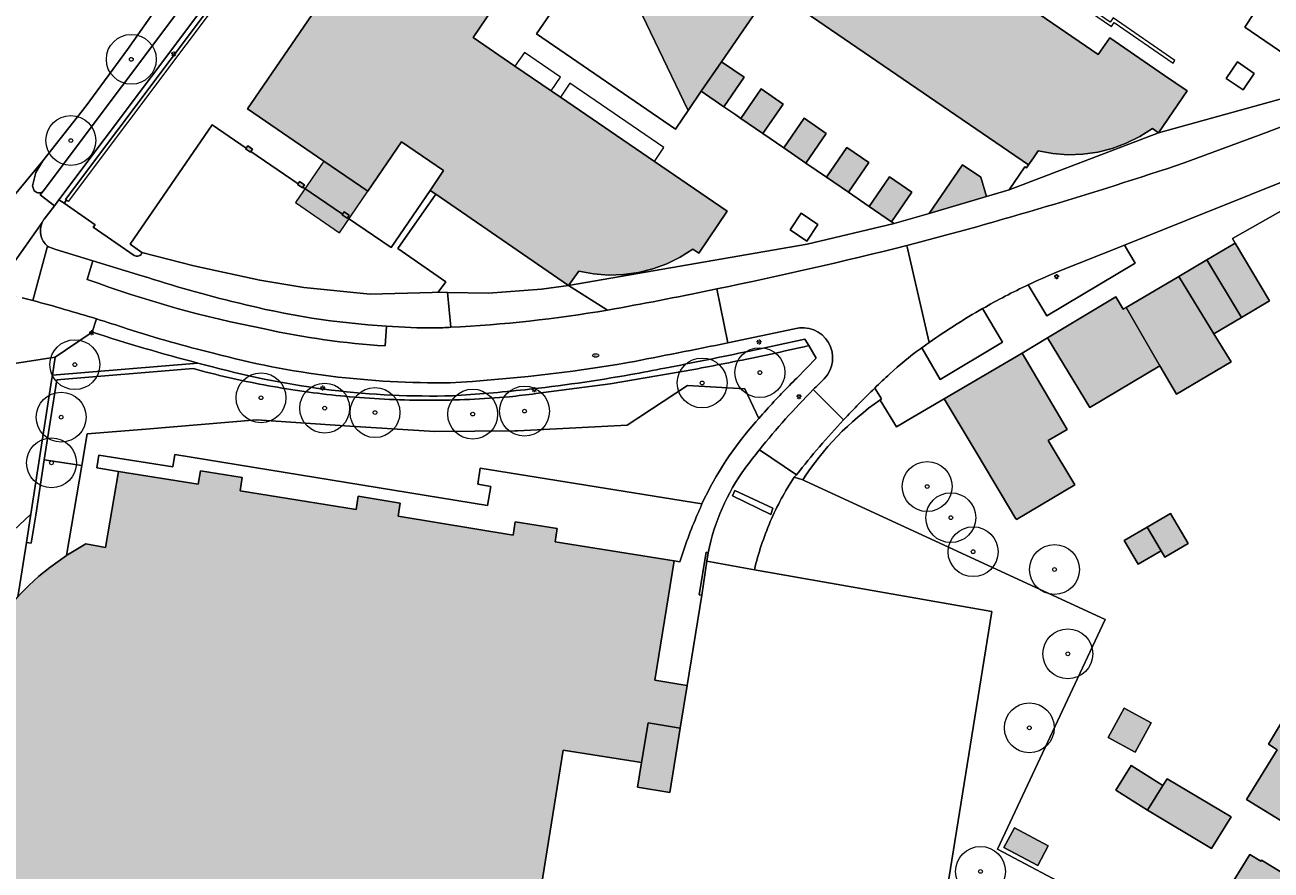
# Model space of a CAD drawing. Header units: metres. Extents: x 187482 to 189800, y 333582 to 335019.
# Tile 88 of 256: x 187967 to 188092, y 334307 to 334391. Entities that reach past the tile are written whole.
import ezdxf
from ezdxf.enums import TextEntityAlignment as Align

# ---------------------------------------------------------------- set-up
doc = ezdxf.new("R2010")
doc.units = ezdxf.units.M
doc.layers.get('0').update_dxf_attribs({"color": 252, "lineweight": 18})
for name, color, linetype, lineweight in [('B-WE-GR-BEPLANTING_CULTUUR_BODEMBEDEKKER-GV', 252, 'Continuous', 18), ('B-WE-GR-BEPLANTING_CULTUUR_HEESTERS-GV', 252, 'Continuous', 18), ('B-WE-GR-BOOM-S', 252, 'Continuous', 18), ('B-WE-GR-HAAG-G', 252, 'GR-HAAG1-SO', 18), ('B-WE-IE-MEUBILAIR-S', 252, 'Continuous', 18), ('B-WE-IE-TERREINAFSCHEIDING_KUNSTMATIG_HEKWERK-G', 252, 'IE-TERREINAFSCHEIDING_KUNSTMATIG-SO', 18), ('B-WE-IE-TERREINAFSCHEIDING_KUNSTMATIG_MUUR-G', 252, 'IE-TERREINAFSCHEIDING_KUNSTMATIG-SO', 18), ('B-WE-OG-BEBOUWING-GV', 252, 'Continuous', 18), ('B-WE-OG-BEBOUWING_LUIFEL-GV', 252, 'Continuous', 18), ('B-WE-OG-BEBOUWING_TRAP-GV', 252, 'Continuous', 18), ('B-WE-OG-TERREIN_BEGROEID-GV', 252, 'Continuous', 18), ('B-WE-OG-TERREIN_ERF-GV', 252, 'Continuous', 18), ('B-WE-VH-GESLOTENVERHARDING-GV', 252, 'Continuous', 18), ('B-WE-VH-GESLOTENVERHARDING_ASFALT-GV', 252, 'Continuous', 18), ('B-WE-VH-HALFVERHARDING-GV', 252, 'Continuous', 18), ('B-WE-VH-HALFVERHARDING_GRIND-GV', 252, 'Continuous', 18), ('B-WE-VH-OPENVERHARDING_BETONSTRAATSTEEN-GV', 252, 'Continuous', 18), ('B-WE-VH-OPENVERHARDING_TEGEL-GV', 252, 'Continuous', 18)]:
    doc.layers.add(name, color=color, linetype=linetype, lineweight=lineweight)
doc.layers.add('B-WE-OG-BEBOUWING-V', color=7, linetype='Continuous', lineweight=18, true_color=0xf0f0f0)
doc.styles.add('NLCS-ISO', font='NLCS-ISO.ttf')
doc.linetypes.add('GR-HAAG1-SO', pattern='A,6,[176,NLCS.SHX,S=0.125,R=0,X=0,Y=0],-2', length=8)
doc.linetypes.add('IE-TERREINAFSCHEIDING_KUNSTMATIG-SO', pattern='A,4,[82,NLCS.SHX,S=0.75,R=90,X=0,Y=0],4,-2', length=10)

# ---------------------------------------------------------------- blocks, each defined once
blk = doc.blocks.new('SIE-MEUBILAIR_PAAL_LICHTMAST-SO')
for points in [[(-0.62, 0), (-1, 0)], [(-0.71, 0.71), (-0.44, 0.44)], [(0, 1), (0, 0.62)], [(0.44, 0.44), (0.71, 0.71)], [(1, 0), (0.62, 0)], [(-0.71, -0.71), (-0.44, -0.44)], [(0, -0.62), (0, -1)], [(0.44, -0.44), (0.71, -0.71)]]:
    blk.add_lwpolyline(points)
blk.add_circle((0, 0), 0.5)
blk = doc.blocks.new('SIE-MEUBILAIR_PUT_BRANDKRAAN-SO')
blk.add_ellipse((0, 0), major_axis=(1.25, 0), ratio=0.54)
at = {"style": 'NLCS-ISO'}
blk.add_text('bk', height=0.75, dxfattribs=at).set_placement((0.03, 0), align=Align.MIDDLE_CENTER)
blk = doc.blocks.new('SGR-BOOM_GBKN-SO')
at = {"color": 0, "linetype": 'ByBlock', "lineweight": 18}
for radius in [2, 0.15]:
    blk.add_circle((0, 0), radius, dxfattribs=at)

msp = doc.modelspace()

# ---------------------------------------------------------------- hatches: boundary and pattern name
at = {"layer": 'B-WE-OG-BEBOUWING-V'}
h = msp.add_hatch(color=256, dxfattribs=at)
h.dxf.hatch_style = 1
h.paths.add_polyline_path([(188043.481, 334378.883), (188045.705, 334377.358), (188047.741, 334380.327), (188045.517, 334381.852)], flags=16)
h.paths.add_polyline_path([(188070.412, 334404.119), (188072.445, 334407.09), (188070.175, 334408.643), (188068.142, 334405.672)], flags=16)
h.paths.add_polyline_path([(188066.095, 334407.073), (188068.127, 334410.044), (188065.89, 334411.574), (188063.857, 334408.603)], flags=16)
h.paths.add_polyline_path([(188057.805, 334412.743), (188059.838, 334415.714), (188057.609, 334417.239), (188055.576, 334414.268)], flags=16)
h.paths.add_polyline_path([(188078.95, 334398.279), (188080.982, 334401.25), (188078.761, 334402.769), (188076.729, 334399.798)], flags=16)
h.paths.add_polyline_path([(188037.248, 334387.524), (188035.212, 334384.555), (188037.469, 334383.007), (188039.505, 334385.976)], flags=16)
h.paths.add_polyline_path([(188083.251, 334395.336), (188085.284, 334398.308), (188083.063, 334399.827), (188081.03, 334396.856)], flags=16)
h.paths.add_polyline_path([(188061.793, 334410.015), (188063.826, 334412.986), (188061.596, 334414.511), (188059.564, 334411.54)], flags=16)
h.paths.add_polyline_path([(188047.747, 334375.957), (188049.963, 334374.438), (188051.999, 334377.407), (188049.783, 334378.926)], flags=16)
h.paths.add_polyline_path([(188074.648, 334401.221), (188076.681, 334404.193), (188074.46, 334405.712), (188072.427, 334402.741)], flags=16)
h.paths.add_polyline_path([(188039.182, 334381.832), (188041.397, 334380.313), (188043.434, 334383.281), (188041.218, 334384.801)], flags=16)
h.paths.add_polyline_path([(188062.47, 334442.253), (188062.672, 334442.543), (188062.167, 334442.896), (188061.964, 334442.607)], flags=16)
h.paths.add_polyline_path([(188028.36, 334404.331), (188033.245, 334400.988), (188028.459, 334393.997), (188033.903, 334382.641), (188035.212, 334384.555), (188037.248, 334387.524), (188042.244, 334394.827), (188068.01, 334377.191), (188068.487, 334377.887), (188068.963, 334378.582), (188070.443, 334378.312), (188071.943, 334378.202), (188073.446, 334378.253), (188074.935, 334378.465), (188076.393, 334378.835), (188077.803, 334379.359), (188079.149, 334380.031), (188080.415, 334380.843), (188081.022, 334380.383), (188083.899, 334384.589), (188081.638, 334386.14), (188076.137, 334389.914), (188074.992, 334388.244), (188049.646, 334405.63), (188050.792, 334407.298), (188041.443, 334413.692), (188040.503, 334414.335), (188036.872, 334416.819), (188032.686, 334419.682), (188042.815, 334434.475), (188030.735, 334442.642), (188003.993, 334403.587), (188016.033, 334395.352), (188025.518, 334409.199), (188029.722, 334406.321)], flags=17)
h = msp.add_hatch(color=256, dxfattribs=at)
h.dxf.hatch_style = 1
h.paths.add_polyline_path([(188037.248, 334387.524), (188035.212, 334384.555), (188037.469, 334383.007), (188039.505, 334385.976)], flags=16)
h.paths.add_polyline_path([(187999.276, 334372.226), (187999.237, 334372.17), (187999.732, 334371.831), (187999.77, 334371.887), (187999.937, 334372.13), (187999.672, 334372.311), (187999.441, 334372.469)], flags=0)
h.paths.add_polyline_path([(187990.088, 334378.526), (187990.248, 334378.76), (187989.761, 334379.093), (187989.601, 334378.86), (187989.556, 334378.794), (187990.043, 334378.461)], flags=16)
h.paths.add_polyline_path([(188001.804, 334374.541), (188005.188, 334379.488), (188009.383, 334376.618), (188008.049, 334374.63), (188008.598, 334374.252), (188021.914, 334365.09), (188022.956, 334366.519), (188024.43, 334366.25), (188025.924, 334366.138), (188027.422, 334366.186), (188028.906, 334366.392), (188030.36, 334366.754), (188031.767, 334367.269), (188033.112, 334367.93), (188034.379, 334368.73), (188034.952, 334368.345), (188037.81, 334372.544), (188030.523, 334377.528), (188021.104, 334383.97), (188020.169, 334384.609), (188016.545, 334387.088), (188012.354, 334389.954), (188014.322, 334392.867), (188002.283, 334401.101), (187989.759, 334382.783), (187997.389, 334377.562)], flags=17)
h.paths.add_polyline_path([(187994.806, 334375.291), (187994.764, 334375.231), (187995.259, 334374.892), (187995.3, 334374.952), (187995.463, 334375.191), (187994.968, 334375.529)], flags=16)
h.paths.add_polyline_path([(188001.804, 334374.541), (187997.389, 334377.562), (187994.539, 334373.397), (187998.955, 334370.376)], flags=16)
h = msp.add_hatch(color=256, dxfattribs=at)
h.dxf.hatch_style = 1
h.paths.add_polyline_path([(188058.04, 334372.324), (188063.786, 334374.01), (188063.22, 334375.939), (188061.377, 334377.199)], flags=17)
h = msp.add_hatch(color=256, dxfattribs=at)
h.dxf.hatch_style = 1
h.paths.add_polyline_path([(188052.046, 334373.009), (188054.278, 334371.478), (188056.315, 334374.447), (188054.083, 334375.977)], flags=17)
h = msp.add_hatch(color=256, dxfattribs=at)
h.dxf.hatch_style = 1
h.paths.add_polyline_path([(188085.889, 334367.665), (188089.354, 334361.902), (188092.136, 334363.546), (188088.722, 334369.336)], flags=17)
h = msp.add_hatch(color=256, dxfattribs=at)
h.dxf.hatch_style = 1
h.paths.add_polyline_path([(188083.055, 334365.994), (188086.572, 334360.259), (188089.354, 334361.902), (188085.889, 334367.665)], flags=17)
h = msp.add_hatch(color=256, dxfattribs=at)
h.dxf.hatch_style = 1
h.paths.add_polyline_path([(188077.795, 334362.893), (188081.147, 334357.048), (188082.833, 334354.194), (188088.305, 334357.434), (188086.572, 334360.259), (188083.055, 334365.994)], flags=17)
h = msp.add_hatch(color=256, dxfattribs=at)
h.dxf.hatch_style = 1
h.paths.add_polyline_path([(188072.636, 334345.119), (188069.985, 334349.559), (188071.89, 334350.668), (188067.354, 334358.314), (188059.564, 334353.73), (188062.842, 334348.239), (188066.736, 334341.717), (188066.789, 334341.628)], flags=16)
h.paths.add_polyline_path([(188081.147, 334357.048), (188077.795, 334362.893), (188077.488, 334362.712), (188076.742, 334363.948), (188069.914, 334359.861), (188074.139, 334352.87)], flags=17)
h = msp.add_hatch(color=256, dxfattribs=at)
h.dxf.hatch_style = 1
h.paths.add_polyline_path([(188033.108, 334320.742), (188033.794, 334325.007), (188033.376, 334325.074), (188030.565, 334325.526), (188032.496, 334337.489), (188020.556, 334339.403), (188020.77, 334340.736), (188016.565, 334341.411), (188016.351, 334340.078), (188004.832, 334341.963), (188005.049, 334343.295), (188000.845, 334343.981), (188000.628, 334342.649), (187988.994, 334344.524), (187989.208, 334345.857), (187985.019, 334346.529), (187984.805, 334345.196), (187976.803, 334346.461), (187975.502, 334338.831), (187973.555, 334339.204), (187971.69, 334338.096), (187971.652, 334338.071), (187971.615, 334338.047), (187969.924, 334336.836), (187968.849, 334335.952), (187967.822, 334335.011), (187967.811, 334335), (187967.8, 334334.99), (187967.667, 334334.859), (187967.534, 334334.728), (187967.272, 334334.463), (187967.137, 334334.323), (187967.003, 334334.182), (187966.738, 334333.898), (187965.015, 334331.81), (187963.883, 334330.153), (187962.882, 334328.413), (187962.018, 334326.601), (187961.297, 334324.728), (187960.705, 334322.693), (187960.279, 334320.617), (187960.021, 334318.513), (187959.933, 334316.396), (187960.015, 334314.278), (187960.267, 334312.174), (187960.687, 334310.097), (187961.273, 334308.06), (187964.215, 334300.097), (187964.676, 334298.773), (187964.902, 334298.834), (187965.145, 334298.9), (187964.798, 334300.062), (187969.904, 334302.02), (187969.979, 334302.47), (187977.151, 334301.313), (187990.579, 334299.146), (187996.728, 334298.153), (188002.553, 334297.213), (188005.507, 334296.736), (188013.68, 334295.417), (188017.559, 334294.791), (188021.383, 334318.538), (188029.227, 334317.272), (188029.879, 334321.261)], flags=17)
h.paths.add_polyline_path([(188029.227, 334317.272), (188028.824, 334314.805), (188032.052, 334314.278), (188033.108, 334320.742), (188029.879, 334321.261)], flags=16)
h = msp.add_hatch(color=256, dxfattribs=at)
h.dxf.hatch_style = 1
h.paths.add_polyline_path([(188079.905, 334340.879), (188081.289, 334338.516), (188081.674, 334337.859), (188084.004, 334339.223), (188082.235, 334342.244)], flags=17)
h = msp.add_hatch(color=256, dxfattribs=at)
h.dxf.hatch_style = 1
h.paths.add_polyline_path([(188081.289, 334338.516), (188079.905, 334340.879), (188077.597, 334339.527), (188078.981, 334337.165)], flags=17)
h = msp.add_hatch(color=256, dxfattribs=at)
h.dxf.hatch_style = 1
h.paths.add_polyline_path([(188078.696, 334318.331), (188080.295, 334321.257), (188077.588, 334322.736), (188075.99, 334319.809)], flags=17)
h = msp.add_hatch(color=256, dxfattribs=at)
h.dxf.hatch_style = 1
h.paths.add_polyline_path([(188095.878, 334322.267), (188095.209, 334322.672), (188094.472, 334323.125), (188092.051, 334319.114), (188092.525, 334318.828), (188092.918, 334318.553), (188089.839, 334313.591), (188093.646, 334311.229), (188099.625, 334307.519), (188100.126, 334308.326), (188100.763, 334307.93), (188102.215, 334310.265), (188101.578, 334310.661), (188103.795, 334314.239), (188097.958, 334317.861), (188099.346, 334320.161)], flags=17)
h = msp.add_hatch(color=256, dxfattribs=at)
h.dxf.hatch_style = 1
h.paths.add_polyline_path([(188081.477, 334314.998), (188078.285, 334316.986), (188076.74, 334314.504), (188079.931, 334312.516)], flags=17)
h = msp.add_hatch(color=256, dxfattribs=at)
h.dxf.hatch_style = 1
h.paths.add_polyline_path([(188079.931, 334312.516), (188086.35, 334308.678), (188088.312, 334311.828), (188081.893, 334315.666), (188081.477, 334314.998)], flags=17)
h = msp.add_hatch(color=256, dxfattribs=at)
h.dxf.hatch_style = 1
h.paths.add_polyline_path([(188065.537, 334308.757), (188068.931, 334306.955), (188069.987, 334308.942), (188066.593, 334310.745)], flags=17)
h = msp.add_hatch(color=256, dxfattribs=at)
h.dxf.hatch_style = 1
h.paths.add_polyline_path([(188085.53, 334305.226), (188083.873, 334302.481), (188082.561, 334300.308), (188087.126, 334297.552), (188088.438, 334299.724), (188094.042, 334296.34), (188094.559, 334297.196), (188095.218, 334296.798), (188096.588, 334299.066), (188095.929, 334299.464), (188097.639, 334302.297), (188094.3, 334304.313), (188094.92, 334305.34), (188091.341, 334307.5), (188091.285, 334307.406), (188090.172, 334308.078), (188087.64, 334303.952)], flags=17)

# ---------------------------------------------------------------- linework, layer by layer
at = {"layer": 'B-WE-GR-BEPLANTING_CULTUUR_BODEMBEDEKKER-GV', "flags": 128}
for points in [[(188067.981, 334365.166), (188069.833, 334362.046), (188078.703, 334367.328), (188077.606, 334369.148), (188070.809, 334366.424)], [(188057.317, 334358.844), (188059.139, 334355.675), (188065.403, 334359.404), (188063.398, 334362.778)], [(187974.182, 334360.426), (187971.492, 334358.596), (187970.477, 334357.926)], [(188044.772, 334355.821), (188046.734, 334357.816), (188045.982, 334359.065)], [(188058.051, 334359.38), (188057.317, 334358.844)], [(187970.477, 334357.926), (187970.192, 334356.092), (187984.759, 334357.323)], [(187985.612, 334356.421), (187984.299, 334356.782), (187970.626, 334355.627), (187969.382, 334347.634), (187973.148, 334347.039), (187973.689, 334350.214), (187979.548, 334350.691), (187990.632, 334351.619), (188000, 334351.011), (188008.502, 334350.46), (188016.542, 334350.521), (188016.815, 334350.523), (188027.779, 334351.106), (188033.845, 334355.076)], [(188032.125, 334356.264), (188026.068, 334355.252), (188018.626, 334354.254)], [(188033.845, 334355.076), (188039.574, 334354.745), (188040.987, 334351.778)]]:
    msp.add_lwpolyline(points, dxfattribs=at)
at = {"layer": 'B-WE-GR-BEPLANTING_CULTUUR_BODEMBEDEKKER-GV'}
for points in [[(188070.809, 334366.424, 0.0112846), (188067.981, 334365.166)], [(188063.398, 334362.778, 0.0239096), (188058.051, 334359.38)], [(187984.759, 334357.323, -0.0159122), (187974.182, 334360.426)], [(188045.982, 334359.065, -0.0070623), (188038.362, 334357.432)], [(188038.362, 334357.432, -0.0060313), (188032.125, 334356.264)], [(187989.161, 334355.583, -0.0101752), (187985.612, 334356.421)], [(187992.736, 334354.891, -0.0100716), (187989.161, 334355.583)], [(187996.336, 334354.345, -0.0100222), (187992.736, 334354.891)], [(188040.987, 334351.778, -0.0126887), (188044.049, 334355.087)], [(188044.049, 334355.087, -0.0034367), (188044.772, 334355.821)], [(187999.955, 334353.945, -0.009918), (187996.336, 334354.345)], [(188003.957, 334353.675, -0.0109782), (187999.955, 334353.945)], [(188007.967, 334353.585, -0.0109782), (188003.957, 334353.675)], [(188011.977, 334353.674, -0.0112275), (188007.967, 334353.585)], [(188015.985, 334353.943, -0.0112439), (188011.977, 334353.674)], [(188018.626, 334354.254, -0.0026582), (188015.985, 334353.943)]]:
    msp.add_lwpolyline(points, format="xyb", dxfattribs=at)
at = {"layer": 'B-WE-GR-BEPLANTING_CULTUUR_HEESTERS-GV', "flags": 128}
for points in [[(187969.257, 334374.555), (188024.71, 334448.455)], [(188003.481, 334425.753), (188000, 334421.054), (187994.709, 334413.644), (187989.574, 334406.126), (187982.324, 334395.327), (187977.724, 334388.748), (187973.564, 334383.113), (187969.248, 334377.598), (187968.548, 334376.411), (187968.199, 334375.078), (187968.377, 334374.591), (187968.544, 334374.477)], [(188045.982, 334359.065), (188045.586, 334359.723), (188040.042, 334358.523)], [(187986.224, 334356.945), (187984.759, 334357.323), (187970.192, 334356.092), (187970.113, 334355.584), (187968.025, 334342.166), (187967.583, 334339.328), (187968.078, 334339.256), (187968.519, 334342.089), (187969.382, 334347.634), (187970.626, 334355.627), (187984.299, 334356.782), (187985.612, 334356.421)], [(188018.626, 334354.254), (188026.068, 334355.252), (188032.125, 334356.264)]]:
    msp.add_lwpolyline(points, dxfattribs=at)
at = {"layer": 'B-WE-GR-BEPLANTING_CULTUUR_HEESTERS-GV'}
for points in [[(187968.544, 334374.477, 0.0952265), (187968.72, 334374.388)], [(187968.72, 334374.388, 0.0970937), (187968.916, 334374.371)], [(187968.916, 334374.371, 0.0991296), (187969.105, 334374.43)], [(187969.105, 334374.43, 0.0976014), (187969.257, 334374.555)], [(188040.042, 334358.523, -0.0039926), (188031.568, 334356.813)], [(188038.362, 334357.432, 0.0070623), (188045.982, 334359.065)], [(188032.125, 334356.264, 0.0060313), (188038.362, 334357.432)], [(187985.612, 334356.421, 0.0101752), (187989.161, 334355.583)], [(188010.277, 334354.041, -0.0725907), (187986.224, 334356.945)], [(188028.141, 334356.163, -0.017293), (188017.568, 334354.652)], [(188031.568, 334356.813, -0.0017434), (188028.141, 334356.163)], [(187989.161, 334355.583, 0.0100716), (187992.736, 334354.891)], [(187992.736, 334354.891, 0.0100222), (187996.336, 334354.345)], [(188017.568, 334354.652, -0.0119292), (188010.277, 334354.041)], [(187996.336, 334354.345, 0.009918), (187999.955, 334353.945)], [(187999.955, 334353.945, 0.0109782), (188003.957, 334353.675)], [(188003.957, 334353.675, 0.0109782), (188007.967, 334353.585)], [(188007.967, 334353.585, 0.0112275), (188011.977, 334353.674)], [(188011.977, 334353.674, 0.0112439), (188015.985, 334353.943)], [(188015.985, 334353.943, 0.0026582), (188018.626, 334354.254)]]:
    msp.add_lwpolyline(points, format="xyb", dxfattribs=at)
at = {"layer": 'B-WE-GR-HAAG-G', "ltscale": 0.2}
for points in [[(188038.362, 334357.432, 0.0070623), (188045.982, 334359.065)], [(188032.125, 334356.264, 0.0060313), (188038.362, 334357.432)], [(187985.612, 334356.421, 0.0101752), (187989.161, 334355.583)], [(187989.161, 334355.583, 0.0100716), (187992.736, 334354.891)], [(187992.736, 334354.891, 0.0100222), (187996.336, 334354.345)], [(187996.336, 334354.345, 0.009918), (187999.955, 334353.945)], [(187999.955, 334353.945, 0.0109782), (188003.957, 334353.675)], [(188003.957, 334353.675, 0.0109782), (188007.967, 334353.585)], [(188007.967, 334353.585, 0.0112275), (188011.977, 334353.674)], [(188011.977, 334353.674, 0.0112439), (188015.985, 334353.943)], [(188015.985, 334353.943, 0.0026582), (188018.626, 334354.254)]]:
    msp.add_lwpolyline(points, format="xyb", dxfattribs=at)
at = {"layer": 'B-WE-GR-HAAG-G', "ltscale": 0.2, "flags": 128}
for points in [[(187970.192, 334356.092), (187984.759, 334357.323)], [(187970.626, 334355.627), (187984.299, 334356.782)], [(187984.299, 334356.782), (187985.612, 334356.421)], [(187968.078, 334339.256), (187968.519, 334342.089), (187969.382, 334347.634), (187970.626, 334355.627)], [(187968.078, 334339.256), (187967.583, 334339.328)]]:
    msp.add_lwpolyline(points, dxfattribs=at)
at = {"layer": 'B-WE-IE-TERREINAFSCHEIDING_KUNSTMATIG_HEKWERK-G', "ltscale": 0.2, "flags": 128}
for points in [[(188053.123, 334353.59), (188054.779, 334350.914)], [(188045.579, 334345.532), (188075.681, 334331.635), (188064.901, 334308.615), (188073.214, 334304.2), (188050.983, 334255.481), (188042.446, 334236.947), (188038.39, 334229.885), (188000, 334246.708), (187971.587, 334259.159), (187964.237, 334259.464), (187950.856, 334260.019), (187949.254, 334260.15), (187943.672, 334260.288), (187942.899, 334260.307), (187940.698, 334260.361)], [(188045.579, 334345.532), (188045.373, 334345.604)]]:
    msp.add_lwpolyline(points, dxfattribs=at)
at = {"layer": 'B-WE-IE-TERREINAFSCHEIDING_KUNSTMATIG_MUUR-G', "ltscale": 0.2, "flags": 128}
for points in [[(188036.877, 334460.252), (187971.77, 334373.508)], [(187971.77, 334373.508), (187971.601, 334373.633), (187971.51, 334373.701), (188034.718, 334457.935)], [(188032.694, 334380.873), (188032.628, 334380.777), (188018.707, 334390.321), (188028.36, 334404.331)], [(188020.169, 334384.609), (188021.099, 334385.986), (188017.487, 334388.449), (188016.545, 334387.088)], [(188030.523, 334377.528), (188031.475, 334378.921), (188022.055, 334385.361), (188021.104, 334383.97)], [(188032.694, 334380.873), (188033.903, 334382.641)], [(188037.469, 334383.007), (188038.67, 334382.183), (188039.182, 334381.832)], [(187979.149, 334368.396), (187977.996, 334369.228), (187986.2, 334381.192), (187989.601, 334378.86)], [(188041.397, 334380.313), (188043.481, 334378.883)], [(187994.806, 334375.291), (187990.088, 334378.526)], [(188045.705, 334377.358), (188047.747, 334375.957)], [(188068.01, 334377.191), (188067.792, 334376.891), (188067.641, 334376.992), (188066.054, 334374.676)], [(187999.276, 334372.226), (187995.3, 334374.952)], [(187999.77, 334371.887), (188004.137, 334368.893), (188008.049, 334374.63)], [(188066.054, 334374.676), (188063.786, 334374.01)], [(188008.598, 334374.252), (188004.792, 334368.793), (188009.601, 334365.47), (188008.843, 334364.413)], [(188049.963, 334374.438), (188052.046, 334373.009)], [(187999.276, 334372.226), (187999.237, 334372.17), (187999.732, 334371.831), (187999.77, 334371.887)], [(187999.276, 334372.226), (187999.441, 334372.469), (187999.672, 334372.311), (187999.937, 334372.13), (187999.77, 334371.887)], [(188054.542, 334371.297), (188058.04, 334372.324)], [(188054.278, 334371.478), (188054.542, 334371.297)], [(188008.258, 334364.397), (188002.041, 334364.231), (187995.379, 334364.903), (187990.986, 334365.639), (187984.368, 334367.067), (187979.149, 334368.396)], [(188008.843, 334364.413), (188008.258, 334364.397)], [(188035.009, 334334.091), (188035.687, 334338.351)], [(188035.785, 334337.464), (188035.256, 334334.052)], [(188035.687, 334338.351), (188035.917, 334338.315)], [(188035.917, 334338.315), (188035.785, 334337.464)], [(188035.009, 334334.091), (188035.256, 334334.052)]]:
    msp.add_lwpolyline(points, dxfattribs=at)
msp.add_lwpolyline([(188082.492, 334387.387), (188082.668, 334387.659), (188076.479, 334391.903), (188076.201, 334391.499), (188070.971, 334395.089), (188054.608, 334406.319), (188054.458, 334406.029), (188076.317, 334391.046), (188076.584, 334391.44)], close=True, dxfattribs=at)
at = {"layer": 'B-WE-OG-BEBOUWING-GV', "flags": 128}
for points in [[(188028.459, 334393.997), (188033.903, 334382.641), (188035.212, 334384.555), (188037.248, 334387.524), (188042.244, 334394.827), (188068.01, 334377.191), (188068.487, 334377.887), (188068.963, 334378.582), (188070.443, 334378.312), (188071.943, 334378.202), (188073.446, 334378.253), (188074.935, 334378.465), (188076.393, 334378.835), (188077.803, 334379.359), (188079.149, 334380.031), (188080.415, 334380.843), (188081.022, 334380.383), (188083.899, 334384.589), (188081.638, 334386.14), (188076.137, 334389.914), (188074.992, 334388.244), (188049.646, 334405.63)], [(188002.283, 334401.101), (187989.759, 334382.783), (187997.389, 334377.562), (188001.804, 334374.541), (188005.188, 334379.488), (188009.383, 334376.618), (188008.049, 334374.63), (188008.598, 334374.252), (188021.914, 334365.09), (188022.956, 334366.519), (188024.43, 334366.25), (188025.924, 334366.138), (188027.422, 334366.186), (188028.906, 334366.392), (188030.36, 334366.754), (188031.767, 334367.269), (188033.112, 334367.93), (188034.379, 334368.73), (188034.952, 334368.345), (188037.81, 334372.544), (188030.523, 334377.528), (188021.104, 334383.97), (188020.169, 334384.609), (188016.545, 334387.088), (188012.354, 334389.954), (188014.322, 334392.867)], [(188017.559, 334294.791), (188021.383, 334318.538), (188029.227, 334317.272), (188029.879, 334321.261), (188033.108, 334320.742), (188033.794, 334325.007), (188033.376, 334325.074), (188030.565, 334325.526), (188032.496, 334337.489), (188020.556, 334339.403), (188020.77, 334340.736), (188016.565, 334341.411), (188016.351, 334340.078), (188004.832, 334341.963), (188005.049, 334343.295), (188000.845, 334343.981), (188000.628, 334342.649), (187988.994, 334344.524), (187989.208, 334345.857), (187985.019, 334346.529), (187984.805, 334345.196), (187976.803, 334346.461), (187975.502, 334338.831), (187973.555, 334339.204), (187971.69, 334338.096), (187971.652, 334338.071), (187971.615, 334338.047), (187969.924, 334336.836), (187968.849, 334335.952), (187967.822, 334335.011), (187967.811, 334335), (187967.8, 334334.99), (187967.667, 334334.859), (187967.534, 334334.728), (187967.272, 334334.463)]]:
    msp.add_lwpolyline(points, dxfattribs=at)
for points in [[(188037.248, 334387.524), (188035.212, 334384.555), (188037.469, 334383.007), (188039.505, 334385.976)], [(188039.182, 334381.832), (188041.397, 334380.313), (188043.434, 334383.281), (188041.218, 334384.801)], [(188043.481, 334378.883), (188045.705, 334377.358), (188047.741, 334380.327), (188045.517, 334381.852)], [(187990.088, 334378.526), (187990.248, 334378.76), (187989.761, 334379.093), (187989.601, 334378.86), (187989.556, 334378.794), (187990.043, 334378.461)], [(188047.747, 334375.957), (188049.963, 334374.438), (188051.999, 334377.407), (188049.783, 334378.926)], [(188058.04, 334372.324), (188063.786, 334374.01), (188063.22, 334375.939), (188061.377, 334377.199)], [(188052.046, 334373.009), (188054.278, 334371.478), (188056.315, 334374.447), (188054.083, 334375.977)], [(187994.806, 334375.291), (187994.764, 334375.231), (187995.259, 334374.892), (187995.3, 334374.952), (187995.463, 334375.191), (187994.968, 334375.529)], [(187999.276, 334372.226), (187999.237, 334372.17), (187999.732, 334371.831), (187999.77, 334371.887), (187999.937, 334372.13), (187999.672, 334372.311), (187999.441, 334372.469)], [(188085.889, 334367.665), (188089.354, 334361.902), (188092.136, 334363.546), (188088.722, 334369.336)], [(188083.055, 334365.994), (188086.572, 334360.259), (188089.354, 334361.902), (188085.889, 334367.665)], [(188077.795, 334362.893), (188081.147, 334357.048), (188082.833, 334354.194), (188088.305, 334357.434), (188086.572, 334360.259), (188083.055, 334365.994)], [(188081.147, 334357.048), (188077.795, 334362.893), (188077.488, 334362.712), (188076.742, 334363.948), (188069.914, 334359.861), (188074.139, 334352.87)], [(188072.636, 334345.119), (188069.985, 334349.559), (188071.89, 334350.668), (188067.354, 334358.314), (188059.564, 334353.73), (188062.842, 334348.239), (188066.736, 334341.717), (188066.789, 334341.628)], [(188079.905, 334340.879), (188081.289, 334338.516), (188081.674, 334337.859), (188084.004, 334339.223), (188082.235, 334342.244)], [(188081.289, 334338.516), (188079.905, 334340.879), (188077.597, 334339.527), (188078.981, 334337.165)], [(188078.696, 334318.331), (188080.295, 334321.257), (188077.588, 334322.736), (188075.99, 334319.809)], [(188095.878, 334322.267), (188095.209, 334322.672), (188094.472, 334323.125), (188092.051, 334319.114), (188092.525, 334318.828), (188092.918, 334318.553), (188089.839, 334313.591), (188093.646, 334311.229), (188099.625, 334307.519), (188100.126, 334308.326), (188100.763, 334307.93), (188102.215, 334310.265), (188101.578, 334310.661), (188103.795, 334314.239), (188097.958, 334317.861), (188099.346, 334320.161)], [(188081.477, 334314.998), (188078.285, 334316.986), (188076.74, 334314.504), (188079.931, 334312.516)], [(188079.931, 334312.516), (188086.35, 334308.678), (188088.312, 334311.828), (188081.893, 334315.666), (188081.477, 334314.998)], [(188065.537, 334308.757), (188068.931, 334306.955), (188069.987, 334308.942), (188066.593, 334310.745)], [(188085.53, 334305.226), (188083.873, 334302.481), (188082.561, 334300.308), (188087.126, 334297.552), (188088.438, 334299.724), (188094.042, 334296.34), (188094.559, 334297.196), (188095.218, 334296.798), (188096.588, 334299.066), (188095.929, 334299.464), (188097.639, 334302.297), (188094.3, 334304.313), (188094.92, 334305.34), (188091.341, 334307.5), (188091.285, 334307.406), (188090.172, 334308.078), (188087.64, 334303.952)]]:
    msp.add_lwpolyline(points, close=True, dxfattribs=at)
at = {"layer": 'B-WE-OG-BEBOUWING_LUIFEL-GV', "flags": 128}
msp.add_lwpolyline([(188001.804, 334374.541), (187997.389, 334377.562), (187994.539, 334373.397), (187998.955, 334370.376)], close=True, dxfattribs=at)
at = {"layer": 'B-WE-OG-BEBOUWING_TRAP-GV', "flags": 128}
msp.add_lwpolyline([(188029.227, 334317.272), (188028.824, 334314.805), (188032.052, 334314.278), (188033.108, 334320.742), (188029.879, 334321.261)], close=True, dxfattribs=at)
at = {"layer": 'B-WE-OG-TERREIN_BEGROEID-GV', "flags": 128}
for points in [[(188040.677, 334351.423), (188040.987, 334351.778), (188039.574, 334354.745), (188033.845, 334355.076), (188027.779, 334351.106), (188016.815, 334350.523), (188016.542, 334350.521), (188008.502, 334350.46), (188000, 334351.011), (187990.632, 334351.619), (187979.548, 334350.691), (187973.689, 334350.214), (187973.148, 334347.039)], [(187973.148, 334347.039), (187971.615, 334338.047), (187971.652, 334338.071), (187971.69, 334338.096), (187973.555, 334339.204), (187975.502, 334338.831), (187976.803, 334346.461), (187974.63, 334346.805), (187974.848, 334348.086), (187982.245, 334346.917), (187982.445, 334348.16), (188013.806, 334343.028), (188014.117, 334344.963), (188012.814, 334345.176), (188013.072, 334346.781), (188035.285, 334343.219)], [(188073.214, 334304.2), (188064.901, 334308.615), (188075.681, 334331.635), (188045.579, 334345.532), (188045.373, 334345.604), (188044.529, 334345.898)], [(188040.538, 334336.607), (188064.323, 334332.416), (188057.231, 334288.401)]]:
    msp.add_lwpolyline(points, dxfattribs=at)
at = {"layer": 'B-WE-OG-TERREIN_BEGROEID-GV'}
for points in [[(188035.285, 334343.219, -0.0733979), (188040.677, 334351.423)], [(188044.529, 334345.898, 0.0220805), (188043.231, 334343.715)], [(188043.231, 334343.715, 0.0214807), (188042.128, 334341.427)], [(188042.128, 334341.427, 0.0217963), (188041.228, 334339.052)], [(188041.228, 334339.052, 0.0220603), (188040.538, 334336.607)]]:
    msp.add_lwpolyline(points, format="xyb", dxfattribs=at)
at = {"layer": 'B-WE-OG-TERREIN_BEGROEID-GV', "flags": 128}
msp.add_lwpolyline([(187971.615, 334338.047), (187973.148, 334347.039), (187969.382, 334347.634), (187968.519, 334342.089), (187968.078, 334339.256), (187967.583, 334339.328), (187966.929, 334335.125), (187966.738, 334333.898), (187967.003, 334334.182), (187967.137, 334334.323), (187967.272, 334334.463), (187967.534, 334334.728), (187967.667, 334334.859), (187967.8, 334334.99), (187967.811, 334335), (187967.822, 334335.011), (187968.849, 334335.952), (187969.924, 334336.836)], close=True, dxfattribs=at)
at = {"layer": 'B-WE-OG-TERREIN_ERF-GV', "flags": 128}
for points in [[(188034.718, 334457.935), (187971.51, 334373.701), (187971.601, 334373.633), (187971.376, 334373.329), (187974.482, 334371.186), (187974.293, 334370.952), (187978.39, 334368.095)], [(188049.646, 334405.63), (188074.992, 334388.244), (188076.137, 334389.914), (188081.638, 334386.14), (188083.899, 334384.589), (188081.022, 334380.383), (188094.43, 334384.11)], [(188014.322, 334392.867), (188012.354, 334389.954), (188016.545, 334387.088), (188020.169, 334384.609), (188021.104, 334383.97), (188030.523, 334377.528), (188037.81, 334372.544), (188034.952, 334368.345), (188034.379, 334368.73), (188033.112, 334367.93), (188031.767, 334367.269), (188030.36, 334366.754), (188028.906, 334366.392), (188027.422, 334366.186), (188025.924, 334366.138), (188024.43, 334366.25), (188022.956, 334366.519), (188021.914, 334365.09), (188045.824, 334369.227), (188054.542, 334371.297), (188054.278, 334371.478), (188052.046, 334373.009), (188049.963, 334374.438), (188047.747, 334375.957), (188045.705, 334377.358), (188043.481, 334378.883), (188041.397, 334380.313), (188039.182, 334381.832), (188038.67, 334382.183), (188037.469, 334383.007), (188035.212, 334384.555), (188033.903, 334382.641), (188032.694, 334380.873), (188032.628, 334380.777), (188018.707, 334390.321), (188028.36, 334404.331)], [(187999.77, 334371.887), (188004.137, 334368.893), (188008.049, 334374.63), (188009.383, 334376.618), (188005.188, 334379.488), (188001.804, 334374.541), (187997.389, 334377.562), (187989.759, 334382.783), (188002.283, 334401.101)], [(188098.432, 334384.998), (188089.679, 334390.983), (188092.534, 334395.311)], [(187979.088, 334368.217), (187979.149, 334368.396), (187977.996, 334369.228), (187986.2, 334381.192), (187989.601, 334378.86), (187989.761, 334379.093), (187990.248, 334378.76), (187990.088, 334378.526), (187994.806, 334375.291), (187994.968, 334375.529), (187995.463, 334375.191), (187995.3, 334374.952), (187999.276, 334372.226), (187999.441, 334372.469), (187999.672, 334372.311), (187999.937, 334372.13), (187999.77, 334371.887)], [(188109.752, 334380.168), (188100.545, 334376.666), (188088.439, 334369.816), (188088.722, 334369.336), (188092.136, 334363.546), (188089.354, 334361.902), (188086.572, 334360.259), (188088.305, 334357.434), (188082.833, 334354.194), (188081.147, 334357.048), (188074.139, 334352.87), (188069.914, 334359.861), (188067.354, 334358.314), (188071.89, 334350.668), (188069.985, 334349.559), (188072.636, 334345.119), (188066.789, 334341.628), (188066.736, 334341.717), (188062.842, 334348.239), (188059.564, 334353.73), (188056.424, 334351.882), (188054.779, 334350.914), (188053.123, 334353.59), (188053.105, 334353.618)], [(188045.373, 334345.604), (188045.579, 334345.532), (188075.681, 334331.635), (188064.901, 334308.615), (188073.214, 334304.2)]]:
    msp.add_lwpolyline(points, dxfattribs=at)
for points in [[(188111.881, 334390.174), (188107.343, 334400.128), (188106.884, 334399.935), (188103.136, 334408.196), (188102.256, 334408.929), (188092.773, 334395.193), (188092.534, 334395.311), (188089.679, 334390.983), (188098.432, 334384.998), (188098.545, 334385.046)], [(188028.36, 334404.331), (188018.707, 334390.321), (188032.628, 334380.777), (188032.694, 334380.873), (188033.903, 334382.641), (188028.459, 334393.997), (188033.245, 334400.988)], [(188054.542, 334371.297), (188058.04, 334372.324), (188061.377, 334377.199), (188063.22, 334375.939), (188063.786, 334374.01), (188066.054, 334374.676), (188067.641, 334376.992), (188067.792, 334376.891), (188068.01, 334377.191), (188042.244, 334394.827), (188037.248, 334387.524), (188039.505, 334385.976), (188037.469, 334383.007), (188038.67, 334382.183), (188039.182, 334381.832), (188041.218, 334384.801), (188043.434, 334383.281), (188041.397, 334380.313), (188043.481, 334378.883), (188045.517, 334381.852), (188047.741, 334380.327), (188045.705, 334377.358), (188047.747, 334375.957), (188049.783, 334378.926), (188051.999, 334377.407), (188049.963, 334374.438), (188052.046, 334373.009), (188054.083, 334375.977), (188056.315, 334374.447), (188054.278, 334371.478)], [(188087.824, 334385.843), (188088.935, 334387.509), (188090.619, 334386.354), (188089.509, 334384.688)], [(188008.843, 334364.413), (188009.601, 334365.47), (188004.792, 334368.793), (188008.598, 334374.252), (188008.049, 334374.63), (188004.137, 334368.893), (187999.77, 334371.887), (187999.732, 334371.831), (187999.237, 334372.17), (187999.276, 334372.226), (187995.3, 334374.952), (187995.259, 334374.892), (187994.764, 334375.231), (187994.806, 334375.291), (187990.088, 334378.526), (187990.043, 334378.461), (187989.556, 334378.794), (187989.601, 334378.86), (187986.2, 334381.192), (187977.996, 334369.228), (187979.149, 334368.396), (187984.368, 334367.067), (187990.986, 334365.639), (187995.379, 334364.903), (188002.041, 334364.231), (188008.258, 334364.397)], [(188068.01, 334377.191), (188067.792, 334376.891), (188067.641, 334376.992), (188066.054, 334374.676), (188081.022, 334380.383), (188080.415, 334380.843), (188079.149, 334380.031), (188077.803, 334379.359), (188076.393, 334378.835), (188074.935, 334378.465), (188073.446, 334378.253), (188071.943, 334378.202), (188070.443, 334378.312), (188068.963, 334378.582), (188068.487, 334377.887)], [(188008.598, 334374.252), (188004.792, 334368.793), (188009.601, 334365.47), (188008.843, 334364.413), (188009.78, 334364.398), (188013.902, 334364.331), (188019.196, 334364.72), (188021.914, 334365.09)], [(188046.895, 334371.198), (188045.79, 334369.528), (188044.114, 334370.672), (188045.219, 334372.342)], [(188081.289, 334338.516), (188078.981, 334337.165), (188077.597, 334339.527), (188079.905, 334340.879), (188082.235, 334342.244), (188084.004, 334339.223), (188081.674, 334337.859)], [(188035.785, 334337.464), (188035.917, 334338.315), (188035.687, 334338.351), (188035.009, 334334.091), (188035.256, 334334.052)], [(188080.295, 334321.257), (188078.696, 334318.331), (188075.99, 334319.809), (188077.588, 334322.736)], [(188097.958, 334317.861), (188103.795, 334314.239), (188101.578, 334310.661), (188102.215, 334310.265), (188100.763, 334307.93), (188100.126, 334308.326), (188099.625, 334307.519), (188093.646, 334311.229), (188089.839, 334313.591), (188092.918, 334318.553), (188092.525, 334318.828), (188092.051, 334319.114), (188094.472, 334323.125), (188095.209, 334322.672), (188095.878, 334322.267), (188099.346, 334320.161)], [(188078.285, 334316.986), (188081.477, 334314.998), (188081.893, 334315.666), (188088.312, 334311.828), (188086.35, 334308.678), (188079.931, 334312.516), (188076.74, 334314.504)], [(188069.987, 334308.942), (188068.931, 334306.955), (188065.537, 334308.757), (188066.593, 334310.745)], [(188083.873, 334302.481), (188085.53, 334305.226), (188087.64, 334303.952), (188090.172, 334308.078), (188091.285, 334307.406), (188091.341, 334307.5), (188094.92, 334305.34), (188094.3, 334304.313), (188097.639, 334302.297), (188095.929, 334299.464), (188096.588, 334299.066), (188095.218, 334296.798), (188094.559, 334297.196), (188094.042, 334296.34), (188088.438, 334299.724), (188087.126, 334297.552), (188082.561, 334300.308)]]:
    msp.add_lwpolyline(points, close=True, dxfattribs=at)
at = {"layer": 'B-WE-OG-TERREIN_ERF-GV'}
for points in [[(187978.39, 334368.095, 0.3837499), (187979.088, 334368.217)], [(188053.105, 334353.618, 0.0956559), (188045.373, 334345.604)]]:
    msp.add_lwpolyline(points, format="xyb", dxfattribs=at)
at = {"layer": 'B-WE-VH-GESLOTENVERHARDING-GV', "flags": 128}
for points in [[(188090.619, 334386.354), (188088.935, 334387.509), (188087.824, 334385.843), (188089.509, 334384.688)], [(188044.114, 334370.672), (188045.79, 334369.528), (188046.895, 334371.198), (188045.219, 334372.342)]]:
    msp.add_lwpolyline(points, close=True, dxfattribs=at)
at = {"layer": 'B-WE-VH-GESLOTENVERHARDING_ASFALT-GV', "flags": 128}
for points in [[(187943.546, 334346.186), (187943.755, 334346.422), (187944.712, 334348.588), (187945.947, 334350.432), (187946.199, 334350.497), (187952.744, 334357.996), (187956.875, 334362.898), (187961.819, 334368.681), (187969.248, 334377.598), (187973.564, 334383.113), (187977.724, 334388.748), (187982.324, 334395.327), (187989.574, 334406.126), (187994.709, 334413.644), (188000, 334421.054), (188003.481, 334425.753)], [(187968.544, 334374.477), (187968.377, 334374.591), (187968.199, 334375.078), (187968.548, 334376.411), (187969.248, 334377.598), (187961.819, 334368.681)], [(187969.362, 334371.74), (187969.822, 334372.342), (187970.392, 334373.088), (187968.957, 334374.177), (187969.257, 334374.555)], [(187962.929, 334362.576), (187969.169, 334371.413)], [(187969.169, 334371.413), (187962.929, 334362.576)], [(187967.148, 334363.866), (187968.224, 334363.584), (187969.717, 334369.021)], [(188044.529, 334345.898), (188044.761, 334346.131), (188041.036, 334348.621)], [(188057.231, 334288.401), (188064.323, 334332.416), (188040.538, 334336.607), (188035.785, 334337.464), (188035.256, 334334.052), (188033.794, 334325.007), (188033.108, 334320.742), (188032.052, 334314.278), (188028.824, 334314.805), (188029.227, 334317.272), (188021.383, 334318.538), (188017.559, 334294.791)], [(188035.917, 334338.315), (188035.785, 334337.464)], [(188035.785, 334337.464), (188040.538, 334336.607)]]:
    msp.add_lwpolyline(points, dxfattribs=at)
at = {"layer": 'B-WE-VH-GESLOTENVERHARDING_ASFALT-GV'}
for points in [[(187968.72, 334374.388, -0.0952265), (187968.544, 334374.477)], [(187968.916, 334374.371, -0.0970937), (187968.72, 334374.388)], [(187969.105, 334374.43, -0.0991296), (187968.916, 334374.371)], [(187969.257, 334374.555, -0.0976014), (187969.105, 334374.43)], [(187969.717, 334369.021, -0.343187), (187969.169, 334371.413)], [(187969.169, 334371.413, -0.0460681), (187969.362, 334371.74)], [(188041.036, 334348.621, 0.0079567), (188039.616, 334346.793)], [(188039.616, 334346.793, 0.1104607), (188035.917, 334338.315)], [(188043.231, 334343.715, -0.0220805), (188044.529, 334345.898)], [(188042.128, 334341.427, -0.0214807), (188043.231, 334343.715)], [(188041.228, 334339.052, -0.0217963), (188042.128, 334341.427)], [(188040.538, 334336.607, -0.0220603), (188041.228, 334339.052)]]:
    msp.add_lwpolyline(points, format="xyb", dxfattribs=at)
at = {"layer": 'B-WE-VH-GESLOTENVERHARDING_ASFALT-GV', "flags": 128}
msp.add_lwpolyline([(188042.396, 334342.771), (188042.168, 334342.159), (188038.334, 334344.019), (188038.592, 334344.553)], close=True, dxfattribs=at)
at = {"layer": 'B-WE-VH-HALFVERHARDING-GV', "flags": 128}
msp.add_lwpolyline([(188042.396, 334342.771), (188038.592, 334344.553), (188038.334, 334344.019), (188042.168, 334342.159)], close=True, dxfattribs=at)
at = {"layer": 'B-WE-VH-HALFVERHARDING_GRIND-GV', "flags": 128}
msp.add_lwpolyline([(188029.227, 334317.272), (188028.824, 334314.805), (188032.052, 334314.278), (188033.108, 334320.742), (188029.879, 334321.261)], close=True, dxfattribs=at)
at = {"layer": 'B-WE-VH-OPENVERHARDING_BETONSTRAATSTEEN-GV', "flags": 128}
for points in [[(188113.082, 334388.472), (188099.26, 334383.247), (188091.115, 334380.168), (188083.588, 334377.376)], [(188070.809, 334366.424), (188077.606, 334369.148), (188102.773, 334379.234), (188111.215, 334382.407)], [(187973.683, 334365.707), (187974.235, 334367.568), (187970.538, 334368.69), (187969.789, 334368.965), (187969.717, 334369.021), (187968.224, 334363.584)], [(188057.196, 334358.756), (188057.317, 334358.844), (188058.051, 334359.38), (188055.826, 334369.098)], [(188055.826, 334369.098), (188058.051, 334359.38)], [(187974.235, 334367.568), (187973.683, 334365.707)], [(187979.144, 334366.079), (187974.235, 334367.568)], [(188025.807, 334362.626), (188021.914, 334365.09), (188019.196, 334364.72), (188013.902, 334364.331), (188009.78, 334364.398)], [(188037.881, 334359.338), (188036.776, 334364.744)], [(188036.776, 334364.744), (188037.881, 334359.338), (188044.55, 334360.753)], [(187966.481, 334364.025), (187960.992, 334356.446), (187970.477, 334357.926), (187971.492, 334358.596), (187974.182, 334360.426), (187974.595, 334361.752)], [(187968.224, 334363.584), (187967.148, 334363.866)], [(188009.78, 334364.398), (188010.106, 334360.903)], [(188026.527, 334362.751), (188025.807, 334362.626)], [(188003.549, 334359.04), (188003.678, 334361.006)], [(188003.678, 334361.006), (188003.549, 334359.04)], [(188046.44, 334354.673), (188049.471, 334351.639)], [(188049.471, 334351.639), (188046.44, 334354.673)], [(188053.105, 334353.618), (188053.273, 334353.734), (188052.59, 334354.812)], [(188041.036, 334348.621), (188044.761, 334346.131)], [(188044.761, 334346.131), (188044.529, 334345.898)], [(188044.529, 334345.898), (188045.373, 334345.604)]]:
    msp.add_lwpolyline(points, dxfattribs=at)
at = {"layer": 'B-WE-VH-OPENVERHARDING_BETONSTRAATSTEEN-GV'}
for points in [[(188083.588, 334377.376, -0.0173646), (188055.826, 334369.098)], [(188055.826, 334369.098, -0.0106018), (188036.776, 334364.744)], [(187988.795, 334363.347, -0.0186522), (187979.144, 334366.079)], [(188067.981, 334365.166, -0.0112846), (188070.809, 334366.424)], [(187973.683, 334365.707, 0.0402354), (187991.431, 334360.745)], [(187991.431, 334360.745, -0.0402354), (187973.683, 334365.707)], [(188036.776, 334364.744, -0.005748), (188026.527, 334362.751)], [(188063.398, 334362.778, -0.0191251), (188067.981, 334365.166)], [(187974.595, 334361.752, 0.0103603), (187968.224, 334363.584)], [(187968.224, 334363.584, -0.0103603), (187974.595, 334361.752)], [(188003.678, 334361.006, -0.0457557), (187988.795, 334363.347)], [(188025.807, 334362.626, -0.0297416), (188010.106, 334360.903)], [(188010.106, 334360.903, 0.0297416), (188025.807, 334362.626)], [(188058.051, 334359.38, -0.0239096), (188063.398, 334362.778)], [(187974.595, 334361.752, -0.0051466), (187977.696, 334360.756)], [(188008.554, 334360.835, -0.0149816), (188003.678, 334361.006)], [(188010.106, 334360.903, -0.0025724), (188008.554, 334360.835)], [(188044.55, 334360.753, -0.7650485), (188047.526, 334355.744)], [(187977.696, 334360.756, 0.0182314), (187986.352, 334358.306)], [(187991.431, 334360.745, 0.0380328), (188003.549, 334359.04)], [(188003.549, 334359.04, -0.0380328), (187991.431, 334360.745)], [(188027.897, 334357.372, 0.0020044), (188037.881, 334359.338)], [(188054.091, 334356.225, -0.033021), (188057.196, 334358.756)], [(187986.352, 334358.306, 0.068716), (188010.043, 334355.346)], [(188010.043, 334355.346, 0.028234), (188027.897, 334357.372)], [(188052.59, 334354.812, -0.0061714), (188054.091, 334356.225)], [(188046.44, 334354.673, 0.0267143), (188041.036, 334348.621)], [(188047.526, 334355.744, 0.0050962), (188046.44, 334354.673)], [(188052.59, 334354.812, 0.013352), (188049.471, 334351.639)], [(188049.471, 334351.639, -0.013352), (188052.59, 334354.812)], [(188045.373, 334345.604, -0.0956559), (188053.105, 334353.618)], [(188049.471, 334351.639, 0.0215217), (188044.761, 334346.131)], [(188044.761, 334346.131, -0.0215217), (188049.471, 334351.639)]]:
    msp.add_lwpolyline(points, format="xyb", dxfattribs=at)
at = {"layer": 'B-WE-VH-OPENVERHARDING_TEGEL-GV', "flags": 128}
for points in [[(188033.433, 334460.033), (188033.072, 334459.566), (188027.073, 334451.59), (188024.976, 334448.802), (188024.71, 334448.455), (187969.257, 334374.555), (187968.957, 334374.177), (187970.392, 334373.088), (187970.847, 334373.694), (188026.345, 334447.6), (188033.828, 334457.607)], [(187970.847, 334373.694), (187971.376, 334373.329), (187971.601, 334373.633), (187971.51, 334373.701), (188034.718, 334457.935), (188036.366, 334460.131), (188036.065, 334460.346)], [(188033.828, 334457.607), (188026.345, 334447.6), (187970.847, 334373.694)], [(188083.588, 334377.376), (188091.115, 334380.168), (188099.26, 334383.247), (188098.545, 334385.046), (188098.432, 334384.998), (188098.496, 334384.954), (188094.43, 334384.11), (188081.022, 334380.383)], [(188052.59, 334354.812), (188053.273, 334353.734), (188053.105, 334353.618), (188053.123, 334353.59), (188054.779, 334350.914), (188056.424, 334351.882), (188059.564, 334353.73), (188067.354, 334358.314), (188069.914, 334359.861), (188076.742, 334363.948), (188077.488, 334362.712), (188077.795, 334362.893), (188083.055, 334365.994), (188085.889, 334367.665), (188088.722, 334369.336), (188088.439, 334369.816), (188100.545, 334376.666), (188109.752, 334380.168), (188117.833, 334383.145)], [(188111.215, 334382.407), (188102.773, 334379.234), (188077.606, 334369.148)], [(188081.022, 334380.383), (188066.054, 334374.676), (188063.786, 334374.01), (188058.04, 334372.324), (188054.542, 334371.297), (188045.824, 334369.227), (188021.914, 334365.09), (188025.807, 334362.626), (188026.527, 334362.751)], [(187971.376, 334373.329), (187970.847, 334373.694), (187970.392, 334373.088), (187969.822, 334372.342), (187969.362, 334371.74)], [(187978.39, 334368.095), (187974.293, 334370.952), (187974.482, 334371.186), (187971.376, 334373.329)], [(187969.717, 334369.021), (187969.789, 334368.965), (187970.538, 334368.69), (187974.235, 334367.568), (187979.144, 334366.079)], [(188010.106, 334360.903), (188009.78, 334364.398), (188008.843, 334364.413), (188008.258, 334364.397), (188002.041, 334364.231), (187995.379, 334364.903), (187990.986, 334365.639), (187984.368, 334367.067), (187979.149, 334368.396), (187979.088, 334368.217)], [(188077.606, 334369.148), (188078.703, 334367.328), (188069.833, 334362.046), (188067.981, 334365.166)], [(188063.398, 334362.778), (188065.403, 334359.404), (188059.139, 334355.675), (188057.317, 334358.844), (188057.196, 334358.756)], [(187974.595, 334361.752), (187974.182, 334360.426)], [(188044.55, 334360.753), (188037.881, 334359.338)], [(188040.042, 334358.523), (188045.586, 334359.723), (188045.982, 334359.065), (188046.734, 334357.816), (188044.772, 334355.821)], [(187984.759, 334357.323), (187986.224, 334356.945)], [(188040.987, 334351.778), (188040.677, 334351.423)], [(188035.285, 334343.219), (188013.072, 334346.781), (188012.814, 334345.176), (188014.117, 334344.963), (188013.806, 334343.028), (187982.445, 334348.16), (187982.245, 334346.917), (187974.848, 334348.086), (187974.63, 334346.805), (187976.803, 334346.461), (187984.805, 334345.196), (187985.019, 334346.529), (187989.208, 334345.857), (187988.994, 334344.524), (188000.628, 334342.649), (188000.845, 334343.981), (188005.049, 334343.295), (188004.832, 334341.963), (188016.351, 334340.078), (188016.565, 334341.411), (188020.77, 334340.736), (188020.556, 334339.403), (188032.496, 334337.489), (188033.074, 334337.396)], [(188033.074, 334337.396), (188032.496, 334337.489), (188030.565, 334325.526), (188033.376, 334325.074), (188033.794, 334325.007), (188035.256, 334334.052), (188035.009, 334334.091), (188035.687, 334338.351), (188035.917, 334338.315)]]:
    msp.add_lwpolyline(points, dxfattribs=at)
at = {"layer": 'B-WE-VH-OPENVERHARDING_TEGEL-GV'}
for points in [[(188055.826, 334369.098, 0.0173646), (188083.588, 334377.376)], [(187969.169, 334371.413, 0.343187), (187969.717, 334369.021)], [(187969.362, 334371.74, 0.0460681), (187969.169, 334371.413)], [(188036.776, 334364.744, 0.0106018), (188055.826, 334369.098)], [(187979.088, 334368.217, -0.3837499), (187978.39, 334368.095)], [(187979.144, 334366.079, 0.0186522), (187988.795, 334363.347)], [(188026.527, 334362.751, 0.005748), (188036.776, 334364.744)], [(188067.981, 334365.166, 0.0191251), (188063.398, 334362.778)], [(187988.795, 334363.347, 0.0457557), (188003.678, 334361.006)], [(187977.696, 334360.756, 0.0051466), (187974.595, 334361.752)], [(188003.678, 334361.006, 0.0149816), (188008.554, 334360.835)], [(188008.554, 334360.835, 0.0025724), (188010.106, 334360.903)], [(188047.526, 334355.744, 0.7650485), (188044.55, 334360.753)], [(187974.182, 334360.426, 0.0159122), (187984.759, 334357.323)], [(187986.352, 334358.306, -0.0182314), (187977.696, 334360.756)], [(188037.881, 334359.338, -0.0020044), (188027.897, 334357.372)], [(188031.568, 334356.813, 0.0039926), (188040.042, 334358.523)], [(188057.196, 334358.756, 0.033021), (188054.091, 334356.225)], [(188010.043, 334355.346, -0.068716), (187986.352, 334358.306)], [(188027.897, 334357.372, -0.028234), (188010.043, 334355.346)], [(187986.224, 334356.945, 0.0725907), (188010.277, 334354.041)], [(188017.568, 334354.652, 0.017293), (188028.141, 334356.163)], [(188028.141, 334356.163, 0.0017434), (188031.568, 334356.813)], [(188054.091, 334356.225, 0.0061714), (188052.59, 334354.812)], [(188010.277, 334354.041, 0.0119292), (188017.568, 334354.652)], [(188044.049, 334355.087, 0.0126887), (188040.987, 334351.778)], [(188041.036, 334348.621, -0.0267143), (188046.44, 334354.673)], [(188044.772, 334355.821, 0.0034367), (188044.049, 334355.087)], [(188046.44, 334354.673, -0.0050962), (188047.526, 334355.744)], [(188040.677, 334351.423, 0.0733979), (188035.285, 334343.219)], [(188039.616, 334346.793, -0.0079567), (188041.036, 334348.621)], [(188035.917, 334338.315, -0.1104607), (188039.616, 334346.793)], [(188033.074, 334337.396, -0.0282278), (188034.841, 334342.167)], [(188034.841, 334342.167, 0.0282278), (188033.074, 334337.396)], [(188034.841, 334342.167, 0.016315), (188035.285, 334343.219)], [(188035.285, 334343.219, -0.016315), (188034.841, 334342.167)]]:
    msp.add_lwpolyline(points, format="xyb", dxfattribs=at)
at = {"layer": 'B-WE-VH-OPENVERHARDING_TEGEL-GV', "flags": 128}
for points in [[(187970.477, 334357.926), (187960.992, 334356.446), (187963.796, 334339.277), (187963.942, 334338.383), (187968.025, 334342.166), (187970.113, 334355.584), (187970.192, 334356.092)], [(187968.025, 334342.166), (187963.942, 334338.383), (187965.015, 334331.81), (187966.738, 334333.898), (187966.929, 334335.125), (187967.583, 334339.328)]]:
    msp.add_lwpolyline(points, close=True, dxfattribs=at)

# ---------------------------------------------------------------- block references
at = {"layer": 'B-WE-GR-BOOM-S', "xscale": 1.25, "yscale": 1.25, "zscale": 1.25}
for p in [(187978.1, 334387.76), (187972.04, 334379.62), (187972.44, 334357.16), (188041.088, 334356.363), (188035.303, 334355.324), (187991.096, 334353.841), (187997.475, 334352.802), (188002.518, 334352.357), (188012.309, 334352.209), (188017.501, 334352.506), (187971.07, 334351.9), (187970.1, 334347.32), (188057.851, 334344.94), (188060.224, 334341.825), (188062.45, 334338.413), (188070.608, 334336.633), (188071.944, 334328.177), (188068.087, 334320.76), (188063.191, 334306.371)]:
    msp.add_blockref('SGR-BOOM_GBKN-SO', p, dxfattribs=at)
at = {"layer": 'B-WE-IE-MEUBILAIR-S', "xscale": 0.25, "yscale": 0.25, "zscale": 0.25}
for name, p in [('SIE-MEUBILAIR_PAAL_LICHTMAST-SO', (187982.353, 334388.295)), ('SIE-MEUBILAIR_PAAL_LICHTMAST-SO', (188070.812, 334365.987)), ('SIE-MEUBILAIR_PAAL_LICHTMAST-SO', (187974.124, 334360.353)), ('SIE-MEUBILAIR_PAAL_LICHTMAST-SO', (188041.007, 334359.438)), ('SIE-MEUBILAIR_PUT_BRANDKRAAN-SO', (188024.626, 334358.083)), ('SIE-MEUBILAIR_PAAL_LICHTMAST-SO', (187997.271, 334354.81)), ('SIE-MEUBILAIR_PAAL_LICHTMAST-SO', (188018.483, 334354.653)), ('SIE-MEUBILAIR_PAAL_LICHTMAST-SO', (188045.003, 334353.957))]:
    msp.add_blockref(name, p, dxfattribs=at)

doc.saveas('drawing.dxf')
